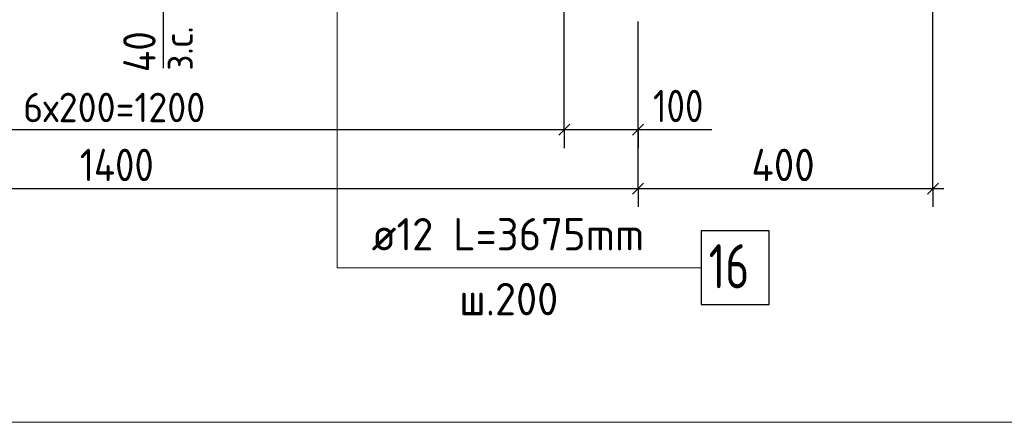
# Model space of a CAD drawing. Header units: millimetres. Extents: x 0 to 42000, y 0 to 29700.
# Tile 21 of 29: x 13271 to 19949, y 19081 to 21813. Entities that reach past the tile are written whole.
import ezdxf

# ---------------------------------------------------------------- set-up
doc = ezdxf.new("R2010")
doc.units = ezdxf.units.MM
for name, color, linetype, lineweight in [('Standard', 7, 'Continuous', 25), ('Обрамление Г-обр.', 52, 'Continuous', 25), ('Позиционная метка номер позиции', 7, 'Continuous', 13)]:
    doc.layers.add(name, color=color, linetype=linetype, lineweight=lineweight)
doc.layers.add('Размерная выноска', color=7, linetype='Continuous')
doc.styles.add('ISOCPEUR', font='txt')

msp = doc.modelspace()

# ---------------------------------------------------------------- linework, layer by layer
at = {"layer": 'Standard', "color": 251, "linetype": 'Continuous', "lineweight": -3, "true_color": 0x656565, "transparency": 33554687}
for p, q in [((16964.8, 21066.9), (16964.8, 21191.9)), ((17464.8, 21066.9), (17464.8, 21191.9)), ((16964.8, 21066.9), (16964.8, 20941.9)), ((17464.8, 21066.9), (17464.8, 20941.9)), ((17464.8, 20666.9), (17464.8, 20791.9)), ((19464.8, 20666.9), (19464.8, 20791.9)), ((17464.8, 20666.9), (17464.8, 20541.9)), ((19464.8, 20666.9), (19464.8, 20541.9))]:
    msp.add_line(p, q, dxfattribs=at)
at = {"layer": 'Standard', "color": 7, "linetype": 'Continuous', "lineweight": 25, "transparency": 33554687}
for p, q in [((16927.3, 21029.4), (17002.3, 21104.4)), ((17427.3, 21029.4), (17502.3, 21104.4)), ((17427.3, 20629.4), (17502.3, 20704.4)), ((19427.3, 20629.4), (19502.3, 20704.4))]:
    msp.add_line(p, q, dxfattribs=at)
at = {"layer": 'Standard', "color": 7, "linetype": 'Continuous', "lineweight": -3, "transparency": 33554687}
for p, q in [((10964.8, 21066.9), (16964.8, 21066.9)), ((16964.8, 21066.9), (17464.8, 21066.9)), ((17464.8, 21066.9), (17539.8, 21066.9)), ((10464.8, 20666.9), (17464.8, 20666.9)), ((17464.8, 20666.9), (19464.8, 20666.9)), ((19464.8, 20666.9), (19539.8, 20666.9))]:
    msp.add_line(p, q, dxfattribs=at)
at = {"layer": 'Standard', "color": 254, "linetype": 'Continuous', "lineweight": 18, "true_color": 0xc4c4ff, "transparency": 33554687}
msp.add_lwpolyline([(3566.8, 19080.7), (24081.1, 19080.7), (24081.1, 26400), (3566.8, 26400), (3566.8, 19080.7)], dxfattribs=at)
at = {"layer": 'Standard', "color": 251, "linetype": 'Continuous', "lineweight": -3, "true_color": 0x656565, "transparency": 33554687}
for points in [[(19464.8, 20666.9), (19464.8, 23390.2), (19464.8, 23390.2), (19464.8, 23800)], [(16964.8, 21066.9), (16964.8, 21083.9), (16964.8, 21083.9), (16964.8, 22090)], [(17464.8, 20666.9), (17464.8, 20683.9), (17464.8, 20683.9), (17464.8, 21800)], [(17464.8, 21066.9), (17464.8, 21083.9), (17464.8, 21083.9), (17464.8, 21800)]]:
    msp.add_lwpolyline(points, dxfattribs=at)
at = {"layer": 'Обрамление Г-обр.', "color": 7, "linetype": 'Continuous', "lineweight": 25, "transparency": 33554687}
msp.add_lwpolyline([(17894.1, 19879.5), (18354.1, 19879.5), (18354.1, 20379.5), (17894.1, 20379.5), (17894.1, 19879.5)], dxfattribs=at)
at = {"layer": 'Позиционная метка номер позиции', "color": 7, "linetype": 'Continuous', "lineweight": 13, "transparency": 33554687}
msp.add_lwpolyline([(14964.8, 23210), (15424.4, 22750.4), (15424.4, 20129.6), (17894.1, 20129.6)], dxfattribs=at)
at = {"layer": 'Размерная выноска', "color": 7, "linetype": 'Continuous', "lineweight": -3, "transparency": 33554687}
for p, q in [((14243.3, 21900), (14243.3, 21482.8)), ((17464.8, 21066.9), (17964.8, 21066.9))]:
    msp.add_line(p, q, dxfattribs=at)

# ---------------------------------------------------------------- texts
at = {"layer": 'Standard', "color": 7, "linetype": 'Continuous', "lineweight": 18, "transparency": 33554687, "insert": (14446, 21466.5), "char_height": 200, "width": 459.942, "attachment_point": 7, "rotation": 90, "style": 'ISOCPEUR'}
msp.add_mtext('\\W0.90;з.с.', dxfattribs=at)
at = {"layer": 'Standard', "color": 7, "linetype": 'Continuous', "lineweight": 25, "transparency": 33554687, "insert": (14193.3, 21456.2), "char_height": 220, "width": 426.797, "attachment_point": 7, "rotation": 90, "style": 'ISOCPEUR'}
msp.add_mtext('\\W0.88;40', dxfattribs=at)
at = {"layer": 'Standard', "color": 7, "linetype": 'Continuous', "lineweight": 18, "transparency": 33554687, "insert": (13294.8, 21116.9), "char_height": 200, "width": 1453.371, "attachment_point": 7, "style": 'ISOCPEUR'}
msp.add_mtext('\\W0.94;6х200=1200', dxfattribs=at)
at = {"layer": 'Standard', "color": 7, "linetype": 'Continuous', "lineweight": 25, "transparency": 33554687, "char_height": 220, "attachment_point": 7, "style": 'ISOCPEUR'}
for s, insert, width in [('\\W0.83;100', (17566.8, 21116.9), 508.571), ('\\W0.87;1400', (13678.8, 20716.9), 689.431), ('\\W0.92;400', (18233.8, 20716.9), 584.431)]:
    msp.add_mtext(s, dxfattribs=dict(at, insert=insert, width=width))
at = {"layer": 'Обрамление Г-обр.', "color": 7, "linetype": 'Continuous', "lineweight": 13, "transparency": 33554687, "attachment_point": 7, "style": 'ISOCPEUR'}
for s, insert, char_height, width in [('\\W0.96;ø12 L=3675mm ', (15658.1, 20246.9), 220, 2150.523), ('\\W0.75;16', (17944.1, 19989.6), 300, 472.289), ('\\W0.95;ш.200 ', (16252.1, 19806.9), 220, 962.129)]:
    msp.add_mtext(s, dxfattribs=dict(at, insert=insert, char_height=char_height, width=width))

doc.saveas('drawing.dxf')
